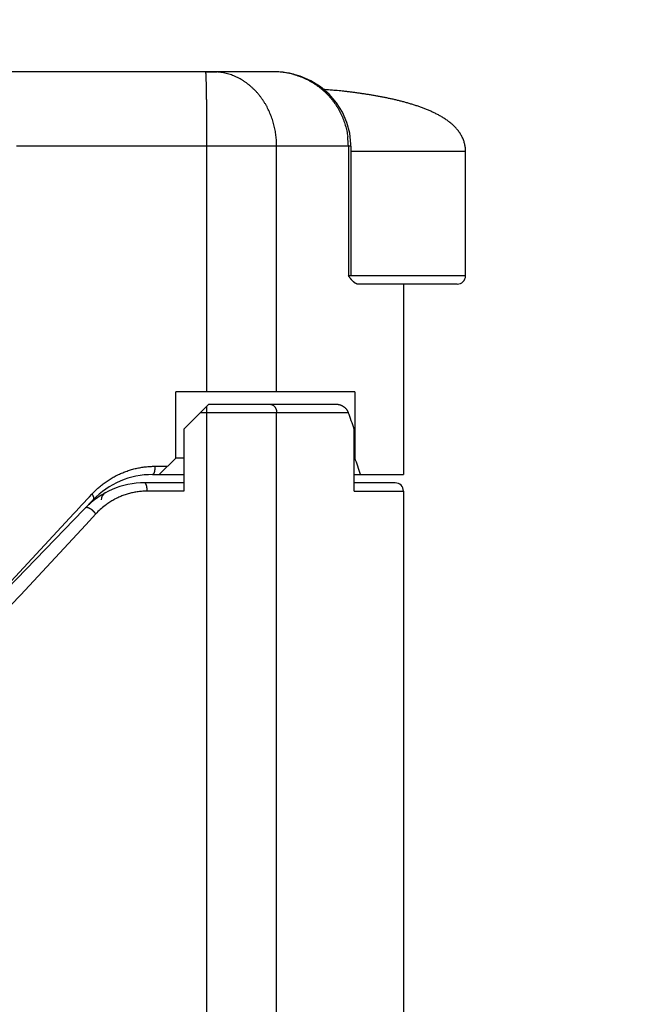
# Model space of a CAD drawing. Header units: millimetres. Extents: x 0 to 594, y 0 to 420.
# Tile 88 of 132: x 335.08 to 342.45, y 258.79 to 270.68. Entities that reach past the tile are written whole.
import ezdxf

# ---------------------------------------------------------------- set-up
doc = ezdxf.new("R2010")
doc.units = ezdxf.units.MM
doc.header["$LTSCALE"] = 0.257233
doc.layers.add('NoLayerName_001', color=7, linetype='Continuous')
doc.styles.get("Standard").update_dxf_attribs({"font": 'txt', "bigfont": 'extfont2'})
doc.dimstyles.get("Standard").update_dxf_attribs({"dimtxt": 2.5, "dimasz": 2.5, "dimexe": 1, "dimexo": 1, "dimtad": 1, "dimdec": 3, "dimzin": 0, "dimdsep": 46, "dimtxsty": 'Standard', "dimcen": 2.5, "dimadec": 3, "dimazin": 0, "dimtfac": 0.75, "dimtdec": 3, "dimtmove": 0, "dimatfit": 3, "dimfxl": 1, "dimarcsym": 0})

# ---------------------------------------------------------------- blocks, each defined once
blk = doc.blocks.new('_OPEN30')
at = {"color": 0, "linetype": 'ByBlock', "lineweight": -2}
for p, q in [((-1, 0.267949), (0, 0)), ((0, 0), (-1, -0.267949)), ((0, 0), (-1, 0))]:
    blk.add_line(p, q, dxfattribs=at)
blk = doc.blocks.new('*D54')
at = {"layer": 'Defpoints', "color": 0}
for p in [(315.961, 274.916), (315.961, 223.885), (383.461, 223.952)]:
    blk.add_point(p, dxfattribs=at)
at = {"layer": 'NoLayerName_001', "color": 0, "linetype": 'Continuous', "lineweight": 13}
for p, q in [((315.961, 225.299), (315.961, 276.33)), ((383.461, 225.366), (383.461, 276.33)), ((381.34, 274.916), (318.082, 274.916))]:
    blk.add_line(p, q, dxfattribs=at)
at = {"layer": 'NoLayerName_001', "color": 0, "lineweight": 13, "xscale": 2.121340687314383, "yscale": 2.121340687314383, "zscale": 2.121340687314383, "rotation": 180}
blk.add_blockref('_OPEN30', (315.961, 274.916), dxfattribs=at)
at = {"layer": 'NoLayerName_001', "color": 0, "lineweight": 13, "xscale": 2.121340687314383, "yscale": 2.121340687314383, "zscale": 2.121340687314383}
blk.add_blockref('_OPEN30', (383.461, 274.916), dxfattribs=at)
at = {"layer": 'NoLayerName_001', "color": 0, "lineweight": 13, "insert": (349.711, 278.805), "char_height": 4.94979, "attachment_point": 5}
blk.add_mtext('\\W0.8000;ＬＭ', dxfattribs=at)
blk = doc.blocks.new('*D55')
at = {"layer": 'Defpoints', "color": 0}
for p in [(248.761, 284.227), (383.461, 223.952), (248.761, 221.952)]:
    blk.add_point(p, dxfattribs=at)
at = {"layer": 'NoLayerName_001', "color": 0, "linetype": 'Continuous', "lineweight": 13}
for p, q in [((248.761, 223.366), (248.761, 285.641)), ((383.461, 225.366), (383.461, 285.641)), ((381.34, 284.227), (250.882, 284.227))]:
    blk.add_line(p, q, dxfattribs=at)
at = {"layer": 'NoLayerName_001', "color": 0, "lineweight": 13, "xscale": 2.121340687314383, "yscale": 2.121340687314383, "zscale": 2.121340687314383, "rotation": 180}
blk.add_blockref('_OPEN30', (248.761, 284.227), dxfattribs=at)
at = {"layer": 'NoLayerName_001', "color": 0, "lineweight": 13, "xscale": 2.121340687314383, "yscale": 2.121340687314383, "zscale": 2.121340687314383}
blk.add_blockref('_OPEN30', (383.461, 284.227), dxfattribs=at)
at = {"layer": 'NoLayerName_001', "color": 0, "lineweight": 13, "insert": (316.111, 288.116), "char_height": 4.94979, "attachment_point": 5}
blk.add_mtext('\\W0.8000;ＬＬ', dxfattribs=at)
blk = doc.blocks.new('*D56')
at = {"layer": 'Defpoints', "color": 0}
for p in [(248.761, 293.661), (248.761, 221.952), (413.461, 200.452)]:
    blk.add_point(p, dxfattribs=at)
at = {"layer": 'NoLayerName_001', "color": 0, "linetype": 'Continuous', "lineweight": 13}
for p, q in [((248.761, 223.366), (248.761, 295.075)), ((413.461, 201.866), (413.461, 295.075)), ((411.34, 293.661), (250.882, 293.661))]:
    blk.add_line(p, q, dxfattribs=at)
at = {"layer": 'NoLayerName_001', "color": 0, "lineweight": 13, "xscale": 2.121340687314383, "yscale": 2.121340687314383, "zscale": 2.121340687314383, "rotation": 180}
blk.add_blockref('_OPEN30', (248.761, 293.661), dxfattribs=at)
at = {"layer": 'NoLayerName_001', "color": 0, "lineweight": 13, "xscale": 2.121340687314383, "yscale": 2.121340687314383, "zscale": 2.121340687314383}
blk.add_blockref('_OPEN30', (413.461, 293.661), dxfattribs=at)
at = {"layer": 'NoLayerName_001', "color": 0, "lineweight": 13, "insert": (331.111, 297.55), "char_height": 4.9498, "attachment_point": 5}
blk.add_mtext('\\W0.8000;Ｌ', dxfattribs=at)

msp = doc.modelspace()

# ---------------------------------------------------------------- linework, layer by layer
at = {"layer": 'NoLayerName_001', "color": 7, "linetype": 'Continuous', "lineweight": 25}
for p, q in [((337.3241, 270.0513), (334.205, 270.0513)), ((337.3239, 270.0513), (337.4082, 270.0513)), ((337.4082, 270.0513), (337.3239, 270.0513)), ((337.4083, 270.0513), (337.3241, 270.0513)), ((337.4017, 270.0513), (337.3241, 270.0513)), ((337.4082, 270.0513), (337.4611, 270.0513)), ((337.4611, 270.0513), (337.4082, 270.0513)), ((337.515, 270.0513), (337.4083, 270.0513)), ((337.5151, 270.0513), (337.4083, 270.0513)), ((338.1492, 270.0513), (337.4611, 270.0513)), ((338.1492, 270.0513), (337.515, 270.0513)), ((338.1492, 270.0513), (337.5151, 270.0513)), ((338.7472, 269.8367), (338.7148, 269.865)), ((338.9046, 269.8236), (338.7598, 269.8357)), ((338.9699, 269.8179), (338.9046, 269.8236)), ((338.9723, 269.8177), (338.9699, 269.8179)), ((339.0767, 269.1513), (339.0763, 269.1786)), ((339.0768, 269.1513), (339.0768, 267.5875)), ((340.4611, 267.5875), (340.4611, 269.0875)), ((339.0576, 267.5727), (339.0458, 267.5875)), ((340.3611, 267.4875), (339.1584, 267.4875)), ((339.7111, 267.4875), (339.7111, 265.1875)), ((339.1254, 266.1875), (336.9611, 266.1875)), ((336.9611, 265.3875), (336.9611, 266.1875)), ((339.1254, 266.1875), (339.1254, 265.3875)), ((337.0611, 265.7375), (337.3611, 266.0375)), ((337.3611, 266.0375), (338.9005, 266.0375)), ((337.0611, 265.7375), (337.0611, 264.9875)), ((339.1168, 264.9875), (339.1168, 265.7375)), ((336.7611, 265.1875), (336.9611, 265.3875)), ((337.0611, 265.3875), (336.9611, 265.3875)), ((339.1254, 265.3875), (339.1168, 265.3875)), ((336.6822, 265.1875), (337.0611, 265.1875)), ((339.1168, 265.1875), (339.7111, 265.1875)), ((337.0611, 265.0875), (336.5856, 265.0875)), ((339.6111, 265.0875), (339.1168, 265.0875)), ((325.7611, 254.318), (335.9628, 264.8822)), ((335.9611, 264.8673), (335.9611, 264.8822)), ((339.7111, 264.9875), (339.7111, 246.1013))]:
    msp.add_line(p, q, dxfattribs=at)
at = {"layer": 'NoLayerName_001', "color": 8, "linetype": 'Continuous', "lineweight": 25}
for p, q in [((338.7606, 269.8356), (338.7598, 269.8357)), ((338.9556, 269.8191), (338.9338, 269.821)), ((338.9723, 269.8177), (338.9556, 269.8191)), ((339.0768, 269.1513), (335.0378, 269.1513)), ((337.3382, 266.1875), (337.3382, 269.1513)), ((338.1801, 266.1875), (338.1801, 269.1513)), ((339.0458, 269.1513), (339.0458, 267.5875)), ((340.4611, 269.0875), (339.0768, 269.0875)), ((340.4611, 267.5875), (339.0458, 267.5875)), ((337.2611, 265.9375), (339.0451, 265.9375)), ((337.3382, 246.1013), (337.3382, 265.9375)), ((338.1801, 246.1013), (338.1801, 265.9375)), ((336.7099, 265.2875), (336.8611, 265.2875)), ((335.8258, 264.8174), (335.9209, 264.9199)), ((335.9209, 264.9199), (335.9503, 264.9517)), ((337.0611, 264.9875), (336.6172, 264.9875)), ((339.1168, 264.9875), (339.7111, 264.9875)), ((335.7585, 264.7448), (335.8258, 264.8174)), ((334.976, 263.9007), (335.7313, 264.7155)), ((335.7313, 264.7155), (335.7585, 264.7448)), ((335.9957, 264.7127), (335.8749, 264.5824)), ((335.8749, 264.5824), (335.0853, 263.7307)), ((335.0853, 263.7307), (334.976, 263.6128))]:
    msp.add_line(p, q, dxfattribs=at)
at = {"layer": 'NoLayerName_001', "color": 7, "linetype": 'Continuous', "lineweight": 25}
for points in [[(339.0763, 269.1786), (339.0622, 269.3102), (339.0283, 269.4387), (338.9749, 269.5617), (338.9029, 269.6763), (338.8138, 269.7795), (338.7093, 269.869), (338.5919, 269.9424), (338.4639, 269.9981), (338.328, 270.0345), (338.1873, 270.0505), (338.1492, 270.0513)], [(338.7148, 269.865), (338.5981, 269.9391), (338.4708, 269.9956), (338.3356, 270.033), (338.1954, 270.0502), (338.1492, 270.0513)]]:
    msp.add_lwpolyline(points, dxfattribs=at)
at = {"layer": 'NoLayerName_001', "color": 8, "linetype": 'Continuous', "lineweight": 25}
for centre, radius, start, end in [((338.149, 269.1625), 0.8888, 85.15165, 89.99194), ((338.1485, 269.155), 0.8963, 80.87152, 85.15439), ((338.1488, 269.1569), 0.8943, 75.17176, 80.87455), ((338.1503, 269.163), 0.8881, 74.521, 75.16561), ((338.212, 263.1012), 6.7568, 85.34316, 85.45873), ((336.2367, 238.8372), 31.101, 85.02494, 85.34528), ((338.1405, 269.1508), 0.9053, 0.03179, 7.41758), ((336.6418, 264.1138), 0.881, 132.26476, 137.17217), ((336.635, 264.1212), 0.871, 127.09928, 132.26174)]:
    msp.add_arc(centre, radius, start, end, dxfattribs=at)
at = {"layer": 'NoLayerName_001', "color": 7, "linetype": 'Continuous', "lineweight": 25}
for centre, radius, start, end in [((340.3611, 267.5875), 0.1, 269.99997, 0), ((336.6822, 264.1875), 1, 90.00112, 136), ((336.5856, 264.0875), 1, 90, 135.99994), ((339.6111, 264.9875), 0.1, 0, 90), ((336.1611, 264.8812), 0.1, 118.1411, 180.00896)]:
    msp.add_arc(centre, radius, start, end, dxfattribs=at)
for centre, major_axis, start_param, end_param in [((328.9611, 262.2125), (0, 10.75), 5.0464762, 5.0662388), ((328.9611, 261.8875), (10.75, 0), 0.3120148, 0.3316266)]:
    msp.add_ellipse(centre, major_axis=major_axis, ratio=1, start_param=start_param, end_param=end_param, dxfattribs=at)
at = {"layer": 'NoLayerName_001', "color": 8, "linetype": 'Continuous', "lineweight": 25}
for points, knots in [([(337.3382, 269.1513), (337.3381, 269.1866), (337.3381, 269.2572), (337.3378, 269.3596), (337.3374, 269.455), (337.3368, 269.5397), (337.3362, 269.6139), (337.3355, 269.6775), (337.3349, 269.7304), (337.3342, 269.7763), (337.3336, 269.8152), (337.3329, 269.8505), (337.3324, 269.8787), (337.3318, 269.9034), (337.3313, 269.9246), (337.3308, 269.9423), (337.3304, 269.9564), (337.33, 269.967), (337.3297, 269.9776), (337.3293, 269.9881), (337.3288, 269.9987), (337.3283, 270.0093), (337.3278, 270.0199), (337.327, 270.0305), (337.3266, 270.041), (337.3248, 270.0479), (337.3241, 270.0513)], [0, 0, 0, 0, 0.10594033, 0.21188069, 0.307227, 0.39197929, 0.46613755, 0.52970178, 0.58267198, 0.62504815, 0.66742438, 0.6992064, 0.73098834, 0.7521767, 0.77336525, 0.79455273, 0.80514585, 0.8157393, 0.82633395, 0.83693059, 0.84752726, 0.85811943, 0.86870677, 0.87931737, 0.88988812, 0.90039093, 0.90039093, 0.90039093, 0.90039093]), ([(337.4737, 270.048), (337.4628, 270.0488), (337.4411, 270.051), (337.4192, 270.051), (337.4083, 270.0513)], [0, 0, 0, 0, 0.032813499, 0.065587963, 0.065587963, 0.065587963, 0.065587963]), ([(338.1801, 269.1513), (338.1799, 269.1622), (338.1798, 269.1841), (338.1782, 269.2169), (338.1756, 269.2496), (338.172, 269.2823), (338.1674, 269.3149), (338.1617, 269.3474), (338.155, 269.3796), (338.1473, 269.4117), (338.1385, 269.4435), (338.1286, 269.475), (338.1178, 269.5061), (338.1058, 269.5369), (338.0929, 269.5672), (338.0789, 269.5971), (338.0639, 269.6265), (338.0479, 269.6553), (338.0309, 269.6835), (338.0128, 269.7111), (337.9938, 269.7379), (337.9739, 269.764), (337.9529, 269.7893), (337.931, 269.8137), (337.9082, 269.8373), (337.8844, 269.8599), (337.8597, 269.8816), (337.8342, 269.9021), (337.8078, 269.9216), (337.7805, 269.94), (337.7525, 269.9571), (337.7238, 269.9729), (337.6944, 269.9875), (337.6643, 270.0006), (337.6336, 270.0123), (337.6024, 270.0226), (337.5708, 270.0314), (337.5387, 270.0386), (337.5064, 270.0444), (337.4846, 270.0467), (337.4737, 270.048)], [0, 0, 0, 0, 0.0327763, 0.0655956, 0.0984517, 0.1313389, 0.1642517, 0.1971855, 0.2301362, 0.2631004, 0.2960759, 0.3290615, 0.3620571, 0.3950599, 0.4280615, 0.461054, 0.4940307, 0.5269865, 0.5599176, 0.5928222, 0.6257006, 0.6585552, 0.6913908, 0.7242132, 0.7570238, 0.7898249, 0.8226219, 0.8554228, 0.8882338, 0.9210492, 0.9538638, 0.9866756, 1.0194866, 1.0522994, 1.0851139, 1.1179317, 1.150757, 1.1835962, 1.2164431, 1.2492812, 1.2492812, 1.2492812, 1.2492812]), ([(338.3873, 270.0189), (338.3985, 270.0156), (338.421, 270.0092), (338.4541, 269.9977), (338.4869, 269.9851), (338.5191, 269.9712), (338.5508, 269.956), (338.5819, 269.9396), (338.6123, 269.922), (338.642, 269.9032), (338.6709, 269.8833), (338.699, 269.8622), (338.7263, 269.8401), (338.7527, 269.8169), (338.7781, 269.7927), (338.8026, 269.7676), (338.8261, 269.7415), (338.8486, 269.7145), (338.8699, 269.6867), (338.8902, 269.6581), (338.9094, 269.6287), (338.9274, 269.5985), (338.9442, 269.5677), (338.9598, 269.5362), (338.9742, 269.5041), (338.9873, 269.4715), (338.9991, 269.4384), (339.0096, 269.4049), (339.0188, 269.371), (339.0267, 269.3368), (339.0334, 269.3024), (339.0365, 269.2792), (339.0382, 269.2677)], [0, 0, 0, 0, 0.0350025, 0.0700528, 0.1051418, 0.1402592, 0.175395, 0.2105387, 0.2456806, 0.2808118, 0.3159303, 0.3510389, 0.3861397, 0.4212345, 0.4563247, 0.4914116, 0.5264969, 0.5615825, 0.5966703, 0.6317619, 0.6668585, 0.7019616, 0.7370726, 0.7721937, 0.8073273, 0.8424706, 0.8776154, 0.9127522, 0.9478709, 0.9829611, 1.0180127, 1.0530158, 1.0530158, 1.0530158, 1.0530158]), ([(337.3382, 265.9375), (337.3381, 265.9414), (337.3381, 265.9503), (337.3381, 265.963), (337.3381, 265.9745), (337.338, 265.9834), (337.3379, 265.9911), (337.3378, 265.9987), (337.3377, 266.0064), (337.3376, 266.0115), (337.3376, 266.014)], [0, 0, 0, 0, 0.011468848, 0.026760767, 0.038229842, 0.045875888, 0.053521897, 0.061167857, 0.068813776, 0.076459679, 0.076459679, 0.076459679, 0.076459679]), ([(338.0943, 266.0375), (338.0962, 266.0375), (338.1001, 266.0374), (338.1059, 266.0367), (338.1116, 266.0355), (338.1172, 266.0339), (338.1226, 266.032), (338.1279, 266.0296), (338.1331, 266.0268), (338.138, 266.0237), (338.1426, 266.0203), (338.147, 266.0165), (338.1512, 266.0125), (338.1551, 266.0082), (338.1588, 266.0036), (338.1621, 265.9988), (338.1652, 265.9938), (338.168, 265.9886), (338.1705, 265.9833), (338.1728, 265.9778), (338.1747, 265.9722), (338.1763, 265.9665), (338.1777, 265.9608), (338.1788, 265.955), (338.1795, 265.9491), (338.18, 265.9433), (338.18, 265.9395), (338.1801, 265.9375)], [0, 0, 0, 0, 0.00577, 0.01156307, 0.01737467, 0.02319712, 0.02902059, 0.03483398, 0.04063164, 0.04642158, 0.05221194, 0.0580088, 0.06381649, 0.06963784, 0.07547501, 0.08133055, 0.08720518, 0.09309747, 0.09900424, 0.10492079, 0.11084117, 0.11675851, 0.12266521, 0.12855325, 0.13441438, 0.14024038, 0.14602334, 0.14602334, 0.14602334, 0.14602334]), ([(335.9503, 264.9517), (335.9568, 264.9585), (335.9698, 264.9724), (335.99, 264.9924), (336.0107, 265.012), (336.0319, 265.031), (336.0536, 265.0495), (336.0758, 265.0673), (336.0985, 265.0846), (336.1217, 265.1012), (336.1452, 265.1172), (336.1692, 265.1326), (336.1936, 265.1473), (336.2184, 265.1613), (336.2436, 265.1746), (336.2691, 265.1873), (336.295, 265.1992), (336.3211, 265.2104), (336.3476, 265.2209), (336.3744, 265.2307), (336.4014, 265.2397), (336.4287, 265.248), (336.4562, 265.2555), (336.4839, 265.2622), (336.5117, 265.2681), (336.5398, 265.2733), (336.568, 265.2777), (336.5962, 265.2813), (336.6246, 265.2841), (336.653, 265.2861), (336.6815, 265.2873), (336.7004, 265.2874), (336.7099, 265.2875)], [0, 0, 0, 0, 0.02844476, 0.05690718, 0.0853834, 0.11386965, 0.14236229, 0.1708579, 0.19935333, 0.2278459, 0.25633479, 0.28482031, 0.3133028, 0.34178276, 0.37026084, 0.39873792, 0.42721509, 0.45569338, 0.4841733, 0.51265537, 0.54114019, 0.56962854, 0.59812139, 0.62661996, 0.65512533, 0.68363519, 0.71214533, 0.74065141, 0.76914903, 0.79763382, 0.82610149, 0.85454794, 0.85454794, 0.85454794, 0.85454794]), ([(336.7099, 265.2875), (336.7099, 265.2862), (336.7099, 265.2836), (336.7098, 265.2796), (336.7097, 265.2757), (336.7096, 265.2717), (336.7094, 265.2677), (336.7091, 265.2638), (336.7088, 265.2598), (336.7085, 265.2559), (336.7081, 265.2519), (336.7077, 265.248), (336.7072, 265.244), (336.7066, 265.2401), (336.706, 265.2362), (336.7053, 265.2323), (336.7046, 265.2284), (336.7038, 265.2245), (336.7029, 265.2206), (336.7018, 265.2168), (336.7007, 265.213), (336.6999, 265.2105), (336.6994, 265.2092)], [0, 0, 0, 0, 0.003961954, 0.007923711, 0.011885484, 0.015847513, 0.019810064, 0.023773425, 0.027737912, 0.031703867, 0.035671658, 0.039641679, 0.043614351, 0.047589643, 0.051565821, 0.055541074, 0.059514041, 0.063483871, 0.067450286, 0.071413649, 0.075375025, 0.079336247, 0.079336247, 0.079336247, 0.079336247]), ([(336.6994, 265.2092), (336.6993, 265.2088), (336.699, 265.2079), (336.6985, 265.2065), (336.698, 265.2052), (336.6975, 265.2039), (336.6969, 265.2026), (336.6963, 265.2013), (336.6957, 265.2), (336.695, 265.1987), (336.6943, 265.1974), (336.6936, 265.1962), (336.6927, 265.195), (336.6918, 265.1938), (336.6909, 265.1926), (336.6898, 265.1915), (336.6887, 265.1904), (336.6875, 265.1895), (336.6863, 265.1887), (336.685, 265.1881), (336.6836, 265.1876), (336.6827, 265.1876), (336.6822, 265.1875)], [0, 0, 0, 0, 0.001434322, 0.002864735, 0.004292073, 0.005717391, 0.007142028, 0.008567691, 0.009996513, 0.011431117, 0.012874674, 0.014330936, 0.015804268, 0.017299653, 0.018822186, 0.020363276, 0.021900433, 0.02341491, 0.024894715, 0.026337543, 0.027754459, 0.029173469, 0.029173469, 0.029173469, 0.029173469]), ([(336.6172, 264.9875), (336.6172, 264.9886), (336.6172, 264.9907), (336.6172, 264.9938), (336.6171, 264.997), (336.617, 265.0001), (336.6168, 265.0032), (336.6166, 265.0064), (336.6164, 265.0095), (336.6162, 265.0126), (336.6159, 265.0158), (336.6156, 265.0189), (336.6153, 265.022), (336.6149, 265.0251), (336.6145, 265.0282), (336.614, 265.0314), (336.6136, 265.0345), (336.613, 265.0376), (336.6124, 265.0406), (336.6118, 265.0437), (336.6111, 265.0468), (336.6104, 265.0498), (336.6096, 265.0529), (336.6087, 265.0559), (336.6078, 265.0589), (336.6068, 265.0619), (336.6057, 265.0649), (336.6045, 265.0678), (336.6032, 265.0706), (336.6019, 265.0734), (336.6003, 265.0761), (336.5986, 265.0788), (336.5965, 265.0814), (336.5942, 265.0838), (336.5916, 265.0857), (336.5887, 265.0873), (336.5866, 265.0874), (336.5856, 265.0875)], [0, 0, 0, 0, 0.00313867, 0.00627787, 0.00941751, 0.01255753, 0.01569789, 0.01883852, 0.02197938, 0.02512043, 0.02826164, 0.03140298, 0.03454443, 0.03768599, 0.04082762, 0.0439691, 0.04711024, 0.05025098, 0.05339145, 0.05653193, 0.05967289, 0.062815, 0.06595917, 0.0691065, 0.07225833, 0.07541313, 0.07856313, 0.0817004, 0.08481788, 0.087916, 0.09102746, 0.09420225, 0.09749508, 0.10085145, 0.1041435, 0.1073082, 0.11040368, 0.11040368, 0.11040368, 0.11040368]), ([(335.9503, 264.9517), (335.9509, 264.9508), (335.952, 264.9492), (335.9535, 264.9467), (335.9551, 264.9441), (335.9566, 264.9415), (335.958, 264.9389), (335.9594, 264.9363), (335.9607, 264.9337), (335.962, 264.931), (335.9632, 264.9283), (335.9643, 264.9256), (335.9654, 264.9229), (335.9664, 264.9201), (335.9672, 264.9172), (335.9679, 264.9143), (335.9686, 264.9113), (335.969, 264.9082), (335.9693, 264.9051), (335.9694, 264.9019), (335.9693, 264.8987), (335.969, 264.8956), (335.9684, 264.8926), (335.9675, 264.8897), (335.9663, 264.887), (335.9648, 264.8844), (335.9635, 264.883), (335.9628, 264.8822)], [0, 0, 0, 0, 0.002970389, 0.005945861, 0.008923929, 0.011902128, 0.014878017, 0.017849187, 0.02081327, 0.023767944, 0.026711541, 0.02964816, 0.032585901, 0.035534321, 0.038504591, 0.041509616, 0.044564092, 0.047680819, 0.050842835, 0.054019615, 0.05718417, 0.060314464, 0.063395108, 0.06641954, 0.069392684, 0.072333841, 0.075279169, 0.075279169, 0.075279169, 0.075279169]), ([(336.6172, 264.9875), (336.6082, 264.9874), (336.59, 264.9873), (336.5629, 264.9859), (336.5357, 264.9836), (336.5087, 264.9805), (336.4817, 264.9765), (336.4548, 264.9716), (336.4281, 264.9658), (336.4016, 264.9592), (336.3754, 264.9517), (336.3493, 264.9434), (336.3236, 264.9342), (336.2982, 264.9241), (336.2732, 264.9133), (336.2485, 264.9016), (336.2242, 264.8892), (336.2003, 264.876), (336.1769, 264.8621), (336.154, 264.8474), (336.1315, 264.8321), (336.117, 264.8213), (336.1097, 264.8159)], [0, 0, 0, 0, 0.02716196, 0.05435915, 0.08158748, 0.10884251, 0.13611952, 0.16341368, 0.19072015, 0.21803422, 0.24535141, 0.27266761, 0.29997947, 0.32728559, 0.35458457, 0.38187427, 0.40915189, 0.43641411, 0.4636572, 0.49087709, 0.51806951, 0.5452301, 0.5452301, 0.5452301, 0.5452301]), ([(335.9957, 264.7127), (335.9948, 264.714), (335.9931, 264.7164), (335.9904, 264.72), (335.9876, 264.7236), (335.9848, 264.7271), (335.9818, 264.7305), (335.9788, 264.7339), (335.9757, 264.7372), (335.9726, 264.7405), (335.9694, 264.7436), (335.9661, 264.7468), (335.9628, 264.7498), (335.9594, 264.7528), (335.9559, 264.7558), (335.9524, 264.7586), (335.9489, 264.7614), (335.9452, 264.7641), (335.9416, 264.7667), (335.9378, 264.7692), (335.934, 264.7717), (335.9301, 264.774), (335.9262, 264.7762), (335.9222, 264.7783), (335.9181, 264.7803), (335.914, 264.7821), (335.9098, 264.7838), (335.9056, 264.7854), (335.9013, 264.7867), (335.8969, 264.7878), (335.8924, 264.7886), (335.8878, 264.789), (335.8831, 264.789), (335.8783, 264.7884), (335.8739, 264.7871), (335.8696, 264.7852), (335.8674, 264.7831), (335.8663, 264.7822)], [0, 0, 0, 0, 0.00450992, 0.0090212, 0.01353431, 0.01804957, 0.02256714, 0.02708703, 0.03160912, 0.03613314, 0.0406587, 0.04518527, 0.04971223, 0.05423879, 0.05876417, 0.06328782, 0.06780947, 0.07232915, 0.07684719, 0.08136429, 0.08588145, 0.09040005, 0.09492188, 0.0994485, 0.10397558, 0.10849549, 0.11300147, 0.11748778, 0.12195838, 0.12644375, 0.13099025, 0.1356573, 0.14042924, 0.14519011, 0.14985235, 0.1543887, 0.15886422, 0.15886422, 0.15886422, 0.15886422]), ([(335.9307, 264.8432), (335.9302, 264.8428), (335.9294, 264.8421), (335.9282, 264.8409), (335.927, 264.8397), (335.9258, 264.8384), (335.9247, 264.8372), (335.9236, 264.8359), (335.9225, 264.8345), (335.9215, 264.8332), (335.9205, 264.8318), (335.9195, 264.8303), (335.9186, 264.8289), (335.9177, 264.8274), (335.9169, 264.826), (335.9161, 264.8245), (335.9156, 264.8234), (335.9154, 264.8229)], [0, 0, 0, 0, 0.001693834, 0.003391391, 0.005092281, 0.006796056, 0.008502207, 0.010210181, 0.01191938, 0.013629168, 0.015338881, 0.017047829, 0.018755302, 0.020460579, 0.022162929, 0.023861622, 0.025555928, 0.025555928, 0.025555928, 0.025555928])]:
    msp.add_open_spline(points, degree=3, knots=knots, dxfattribs=at)
at = {"layer": 'NoLayerName_001', "color": 7, "linetype": 'Continuous', "lineweight": 25}
for points, knots in [([(339.0151, 269.8128), (339.0077, 269.8136), (338.993, 269.8154), (338.9782, 269.817), (338.9708, 269.8178)], [0, 0, 0, 0, 0.022287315, 0.044574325, 0.044574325, 0.044574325, 0.044574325]), ([(339.8659, 269.6415), (339.8589, 269.6438), (339.8448, 269.6485), (339.8235, 269.6552), (339.8022, 269.6617), (339.7808, 269.6681), (339.7594, 269.6743), (339.738, 269.6803), (339.7164, 269.6862), (339.6949, 269.6919), (339.6733, 269.6974), (339.6517, 269.7028), (339.63, 269.7081), (339.6083, 269.7132), (339.5866, 269.7182), (339.5649, 269.7231), (339.5431, 269.7279), (339.5213, 269.7325), (339.4994, 269.737), (339.4776, 269.7414), (339.4557, 269.7457), (339.4338, 269.7499), (339.4119, 269.754), (339.39, 269.758), (339.368, 269.7619), (339.3461, 269.7657), (339.3241, 269.7694), (339.3021, 269.773), (339.2801, 269.7765), (339.2581, 269.78), (339.236, 269.7833), (339.214, 269.7866), (339.1919, 269.7898), (339.1699, 269.7929), (339.1478, 269.796), (339.1257, 269.7989), (339.1036, 269.8018), (339.0815, 269.8047), (339.0594, 269.8074), (339.0373, 269.8102), (339.0225, 269.8119), (339.0151, 269.8128)], [0, 0, 0, 0, 0.02229016, 0.04458135, 0.06687382, 0.08916762, 0.11146259, 0.13375838, 0.15605447, 0.17835016, 0.20064458, 0.22293736, 0.24522885, 0.26751943, 0.28980939, 0.31209897, 0.33438832, 0.35667754, 0.37896667, 0.40125568, 0.4235445, 0.44583301, 0.46812135, 0.49040964, 0.51269801, 0.53498653, 0.55727522, 0.5795641, 0.60185313, 0.62414224, 0.64643135, 0.66872032, 0.69100905, 0.71329759, 0.73558596, 0.75787421, 0.78016234, 0.80245036, 0.82473826, 0.847026, 0.86931356, 0.86931356, 0.86931356, 0.86931356]), ([(340.4611, 269.0875), (340.4609, 269.095), (340.4608, 269.1099), (340.459, 269.1321), (340.456, 269.1542), (340.4517, 269.1761), (340.4461, 269.1977), (340.4392, 269.219), (340.4312, 269.2398), (340.422, 269.2602), (340.4117, 269.2801), (340.4005, 269.2994), (340.3882, 269.318), (340.3751, 269.3361), (340.3611, 269.3535), (340.3464, 269.3702), (340.331, 269.3864), (340.315, 269.4019), (340.2985, 269.4169), (340.2815, 269.4313), (340.264, 269.4452), (340.2462, 269.4586), (340.228, 269.4715), (340.2095, 269.4839), (340.1907, 269.4959), (340.1716, 269.5075), (340.1523, 269.5186), (340.1328, 269.5294), (340.1131, 269.5398), (340.0932, 269.5499), (340.0731, 269.5596), (340.0529, 269.569), (340.0325, 269.5781), (340.0121, 269.5869), (339.9915, 269.5954), (339.9708, 269.6037), (339.95, 269.6117), (339.9291, 269.6195), (339.9081, 269.6271), (339.8871, 269.6344), (339.873, 269.6391), (339.8659, 269.6415)], [0, 0, 0, 0, 0.0222994, 0.04461269, 0.06692227, 0.08922374, 0.11152777, 0.13384619, 0.15618439, 0.17853717, 0.20089273, 0.22323377, 0.24554347, 0.26783315, 0.29012063, 0.31241436, 0.33471211, 0.35701209, 0.37931818, 0.40162949, 0.42394011, 0.44624284, 0.46854065, 0.49083721, 0.51313352, 0.53542822, 0.55772133, 0.58001466, 0.60230868, 0.62460244, 0.64689438, 0.66918528, 0.69147611, 0.71376706, 0.73605754, 0.75834706, 0.78063629, 0.80292573, 0.82521543, 0.84750509, 0.86979469, 0.86979469, 0.86979469, 0.86979469]), ([(339.1082, 267.5147), (339.1073, 267.5156), (339.1054, 267.5174), (339.1027, 267.5201), (339.1, 267.5229), (339.0973, 267.5256), (339.0947, 267.5284), (339.0921, 267.5313), (339.0895, 267.5341), (339.0869, 267.537), (339.0844, 267.5399), (339.0819, 267.5428), (339.0794, 267.5458), (339.0769, 267.5487), (339.0745, 267.5517), (339.072, 267.5547), (339.0696, 267.5576), (339.0672, 267.5606), (339.064, 267.5646), (339.0608, 267.5687), (339.0584, 267.5717), (339.0576, 267.5727)], [0, 0, 0, 0, 0.003848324, 0.007697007, 0.011546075, 0.015395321, 0.019244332, 0.023092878, 0.026941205, 0.030789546, 0.03463807, 0.038486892, 0.042336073, 0.046185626, 0.050035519, 0.053885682, 0.057736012, 0.061586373, 0.065436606, 0.073135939, 0.076984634, 0.076984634, 0.076984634, 0.076984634]), ([(339.1584, 267.4875), (339.1574, 267.4876), (339.1555, 267.4876), (339.1526, 267.488), (339.1498, 267.4885), (339.1469, 267.4893), (339.1441, 267.4902), (339.1414, 267.4913), (339.1387, 267.4925), (339.136, 267.4938), (339.1334, 267.4952), (339.1309, 267.4967), (339.1284, 267.4983), (339.126, 267.4999), (339.1237, 267.5016), (339.1213, 267.5034), (339.1191, 267.5052), (339.1168, 267.507), (339.1146, 267.5089), (339.1125, 267.5108), (339.1103, 267.5128), (339.1089, 267.5141), (339.1082, 267.5147)], [0, 0, 0, 0, 0.002896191, 0.005793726, 0.008701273, 0.011623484, 0.014561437, 0.0175131, 0.020473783, 0.02343655, 0.026392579, 0.029333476, 0.032260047, 0.035175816, 0.038083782, 0.040986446, 0.043885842, 0.046783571, 0.049680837, 0.052578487, 0.055477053, 0.058376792, 0.058376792, 0.058376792, 0.058376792]), ([(338.9005, 266.0375), (338.9036, 266.0374), (338.9097, 266.0374), (338.9188, 266.0363), (338.9279, 266.0347), (338.9369, 266.0325), (338.9457, 266.0297), (338.9544, 266.0264), (338.963, 266.0226), (338.9713, 266.0183), (338.9795, 266.0136), (338.9874, 266.0084), (338.995, 266.0028), (339.0023, 265.9969), (339.0092, 265.9906), (339.0158, 265.984), (339.022, 265.977), (339.0277, 265.9697), (339.0329, 265.9621), (339.0376, 265.9542), (339.0418, 265.9461), (339.044, 265.9404), (339.0451, 265.9375)], [0, 0, 0, 0, 0.00914525, 0.01830703, 0.02749964, 0.03673202, 0.04600833, 0.05532847, 0.0646887, 0.07408216, 0.0834994, 0.09292889, 0.10235745, 0.11177102, 0.12115694, 0.13050531, 0.13980948, 0.14906662, 0.15827838, 0.16745144, 0.17659818, 0.18573722, 0.18573722, 0.18573722, 0.18573722])]:
    msp.add_open_spline(points, degree=3, knots=knots, dxfattribs=at)

# ---------------------------------------------------------------- dimensions: what is measured, and where the dimension line sits
at = {"layer": 'NoLayerName_001', "color": 3, "linetype": 'Continuous', "lineweight": 13}
for base, p1, p2, text, picture, middle in [((248.7611, 293.6608), (413.4611, 200.4516), (248.7611, 221.9516), '\\W0.8000;Ｌ', '*D56', (331.1111, 293.6608)), ((248.7611, 284.2272), (383.4611, 223.9516), (248.7611, 221.9516), '\\W0.8000;ＬＬ', '*D55', (316.1111, 284.2272)), ((315.9611, 274.916), (383.4611, 223.9516), (315.9611, 223.8846), '\\W0.8000;ＬＭ', '*D54', (349.7111, 274.916))]:
    dim = msp.add_linear_dim(base=base, p1=p1, p2=p2, angle=180, text=text, dimstyle='Standard', override={"dimtxt": 4.949795, "dimasz": 2.121341, "dimexe": 1.414227, "dimexo": 1.414227, "dimgap": 1.414227, "dimzin": 8, "dimblk": 'OPEN30', "dimclrd": 0, "dimclre": 0, "dimclrt": 0, "dimtp": 0, "dimtm": 0, "dimlwd": 13, "dimlwe": 13}, dxfattribs=at)
    dim.commit()
    dim.dimension.update_dxf_attribs({"geometry": picture, "text_midpoint": middle, "dimtype": 160})

doc.saveas('drawing.dxf')
